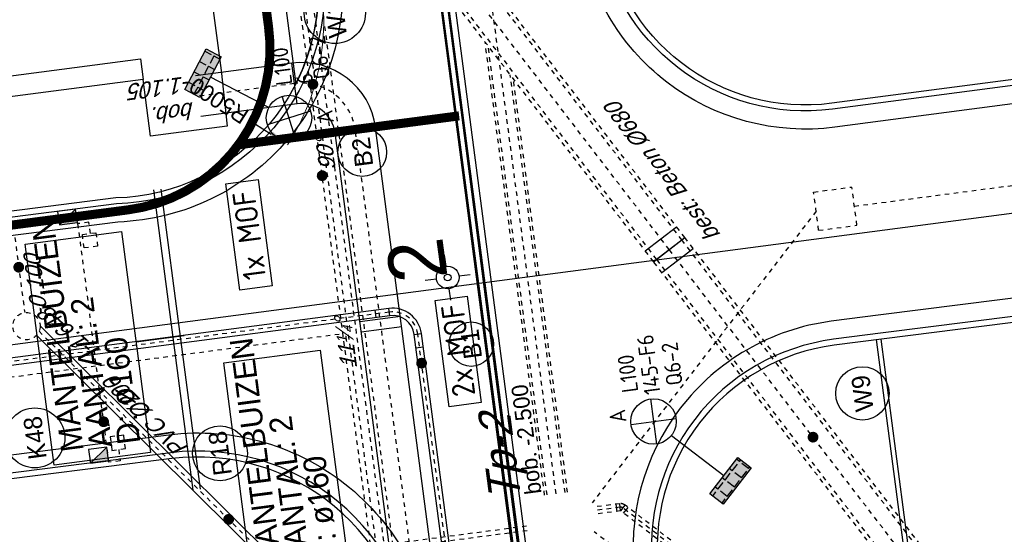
# Model space of a CAD drawing. Header units: metres. Extents: x 118052 to 118564, y 454784 to 455719.
# Tile 79 of 160: x 118226 to 118248, y 455314 to 455326. Entities that reach past the tile are written whole.
import ezdxf
from ezdxf.enums import TextEntityAlignment as Align

# ---------------------------------------------------------------- set-up
doc = ezdxf.new("R2010")
doc.units = ezdxf.units.M
doc.header["$LTSCALE"] = 0.5
doc.header["$PDMODE"] = 3
doc.header["$PDSIZE"] = 0.25
for name, pattern in [('DASHED', [19.049999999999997, 12.7, -6.35]), ('Tauw_HIDDEN2', [5.6, 4, -1.6]), ('Tauw_L_Center1', [13, 8, -1.67, 1.66, -1.67]), ('Tauw_L_Center2', [6.4990000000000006, 4, -0.833, 0.833, -0.833]), ('Tauw_Stramien', [13, 8, -1.67, 1.66, -1.67])]:
    doc.linetypes.add(name, pattern=pattern)
for name, color, linetype in [('_gebouwen', 7, 'Continuous'), ('_molgoot', 7, 'Continuous'), ('_ob10', 7, 'Continuous'), ('_straatkolk', 7, 'Continuous'), ('_tb13', 7, 'Continuous'), ('BHV plan', 7, 'Continuous'), ('EL6312--', 6, 'Continuous'), ('EL_N_A_EB00----REVISIE~-_-----', 1, 'Continuous'), ('GRAAFWERKZAAMHEDEN', 6, 'Continuous'), ('KABELLOOP', 6, 'Continuous'), ('Koningsstal VIEUWPORT', 254, 'Continuous'), ('M01', 6, 'Continuous'), ('MOF', 6, 'Continuous'), ('OL55_HAAG', 86, 'Continuous'), ('ZU_B_-_AL999---LW_bet700-85_gw__18_^200~-_-----', 1, 'Continuous'), ('ZU_B_-_AL999---LW_bet700-85_gw__20_^200~M_-----', 1, 'Continuous'), ('ZU_B_-_EL999---LR_bet400-55_gw~H_-----', 1, 'Tauw_L_Center2'), ('ZU_B_-_EL999---LR_bet400-55_gw~W_-----', 8, 'Tauw_HIDDEN2'), ('ZU_B_-_EL999---LR_pvc200_vbr11~H_-----', 1, 'Tauw_L_Center2'), ('ZU_B_-_EL999---LR_pvc200_vbr11~W_-----', 8, 'Tauw_HIDDEN2'), ('ZU_B_-_EL999---LW_bet700-85_gw~H_-----', 1, 'Tauw_L_Center1'), ('ZU_B_-_EL999---LW_bet700-85_gw~W_-----', 8, 'Tauw_HIDDEN2'), ('ZU_B_-_EL999---LW_pvc125_pbr00~W_-----', 15, 'Tauw_HIDDEN2'), ('ZU_B_-_EL999---LW_pvc160_vbr11~H_-----', 1, 'Tauw_L_Center2'), ('ZU_B_-_EL999---LW_pvc160_vbr11~W_-----', 8, 'Tauw_HIDDEN2'), ('ZU_B_-_EL999---LX_onbXXX_sdr00~H_-----', 1, 'Tauw_L_Center2'), ('ZU_B_-_EL999---SYM_RIOOLINSPECTIEPUT~-_002--', 2, 'Tauw_L_Center2'), ('ZU_B_-_ML999---LW_bet700-85_gw__20_^200~M_-----', 1, 'Continuous'), ('ZU_B_-_TB00----tekst__35_^200~-_-----', 1, 'Continuous'), ('ZU_N_-_AL999---LB_PE-110_sdr00__20_^200~M_-----', 7, 'Continuous'), ('ZU_N_-_AL999---LB_pvc160_zgr00__20_^200~M_-----', 7, 'Continuous'), ('ZU_N_-_AL999---LK_pvc125_sdr34__20_^200~M_-----', 7, 'Continuous'), ('ZU_N_-_AL999---LR_pvc160_sdr34__18_^200~N_-----', 7, 'Continuous'), ('ZU_N_-_AL999---LR_pvc200_sdr34__20_^200~M_-----', 7, 'Continuous'), ('ZU_N_-_AL999---LR_pvc200_vgr11__18_^200~-_-----', 7, 'Continuous'), ('ZU_N_-_AL999---LW_gvk900_vgr05__18_^200~B_-----', 7, 'Continuous'), ('ZU_N_-_AL999---LW_gvk900_vgr05__18_^200~N_-----', 7, 'Continuous'), ('ZU_N_-_AL999---LW_gvk900_vgr05__20_^200~M_-----', 7, 'Continuous'), ('ZU_N_-_DX1AMA--_maatvoering_BGR__18_^200', 7, 'Continuous'), ('ZU_N_-_EL999---LB_PE-110_sdr00~H_-----', 2, 'Tauw_L_Center2'), ('ZU_N_-_EL999---LB_PE-90_sdr00~H_-----', 2, 'Tauw_L_Center2'), ('ZU_N_-_EL999---LB_pvc160_zgr00~H_-----', 2, 'Tauw_L_Center2'), ('ZU_N_-_EL999---LB_pvc160_zgr00~W_-----', 8, 'Continuous'), ('ZU_N_-_EL999---LK_pvc125_sdr34~H_-----', 2, 'Tauw_L_Center2'), ('ZU_N_-_EL999---LP_PE-75_sdr00~H_-----', 2, 'Tauw_L_Center2'), ('ZU_N_-_EL999---LR_PE-110_sdr00~H_-----', 2, 'Tauw_L_Center2'), ('ZU_N_-_EL999---LR_pvc160_sdr34~H_-----', 2, 'Tauw_L_Center2'), ('ZU_N_-_EL999---LR_pvc200_vgr11~H_-----', 2, 'Tauw_L_Center2'), ('ZU_N_-_EL999---LR_pvc200_vgr11~W_-----', 8, 'Continuous'), ('ZU_N_-_EL999---LW_gvk900_vgr05~H_-----', 2, 'Tauw_L_Center1'), ('ZU_N_-_EL999---LW_gvk900_vgr05~W_-----', 2, 'Continuous'), ('ZU_N_-_EL999---SYM_HWAINSPECTIEPUT~-_002--', 2, 'Tauw_L_Center2'), ('ZU_N_-_EL999---SYM_STRAATKOLK~-_----c', 7, 'Tauw_L_Center2'), ('ZU_N_-_ML999---LB_PE-110_sdr00__20_^200~M_-----', 7, 'Continuous'), ('ZU_N_-_ML999---LB_pvc160_zgr00__20_^200~M_-----', 7, 'Continuous'), ('ZU_N_-_ML999---LK_pvc125_sdr34__20_^200~M_-----', 7, 'Continuous'), ('ZU_N_-_ML999---LR_pvc160_sdr34__20_^200~M_-----', 7, 'Continuous'), ('ZU_N_-_ML999---LR_pvc200_sdr34__20_^200~M_-----', 7, 'Continuous'), ('ZU_N_-_ML999---LW_gvk900_vgr05__20_^200~M_-----', 7, 'Continuous'), ('ZU_N_N_MVRHX---ALG_Stramien~-_008--', 8, 'Tauw_Stramien')]:
    doc.layers.add(name, color=color, linetype=linetype)
doc.styles.add('BURO-018', font='Isocp.shx', dxfattribs={"height": 360})
doc.styles.add('BURO-025', font='Isocp.shx', dxfattribs={"height": 500})
doc.styles.add('civiel', font='civiel.shx')
doc.styles.add('TAUW-ISOCP', font='tcb_isocp.shx')
doc.styles.add('tcb_isocp', font='tcb_isocp.shx')
doc.dimstyles.new('tzu18-dot_^200', dxfattribs={"dimscale": 200, "dimtxt": 1.8, "dimasz": 3, "dimexe": 2, "dimexo": 0, "dimgap": 0.5, "dimtad": 1, "dimdec": 0, "dimzin": 0, "dimdsep": 46, "dimtxsty": 'TAUW-ISOCP', "dimblk": 'DOTSMALL', "dimcen": 2, "dimdle": 1.5, "dimclre": 8, "dimadec": 0, "dimazin": 0, "dimtp": 1, "dimtm": 1, "dimtfac": 1, "dimtix": 1, "dimtmove": 1, "dimatfit": 3, "dimldrblk": 'DOTSMALL', "dimfxl": 1, "dimtvp": 0.5, "dimtolj": 1, "dimtzin": 0, "dimlwd": -1, "dimlwe": 5, "dimarcsym": 0})

# ---------------------------------------------------------------- blocks, each defined once
blk = doc.blocks.new('*U9')
at = {"layer": '_straatkolk'}
blk.add_hatch(color=256, dxfattribs=at).paths.add_polyline_path([(0.1997073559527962, -0.1502915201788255), (0.1997073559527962, 0.1497084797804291), (-0.2002926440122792, -0.1502915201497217)])
blk.add_lwpolyline([(0.1997073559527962, -0.1502915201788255), (0.1997073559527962, 0.1497084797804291), (-0.2002926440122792, 0.1497084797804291), (-0.2002926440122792, -0.1502915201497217)], close=True, dxfattribs=at)
blk.add_lwpolyline([(-0.2002926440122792, -0.1502915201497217), (0.1997073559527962, 0.1497084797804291)], dxfattribs=at)
blk = doc.blocks.new('M01')
for points in [[(0, 0.5000000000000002), (0, 1)], [(-1, 0), (-0.5, 0)], [(0.5, 0), (1, 0)], [(0, -0.5000000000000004), (0, -1)]]:
    blk.add_lwpolyline(points)
for radius in [0.5, 0.15]:
    blk.add_circle((0, 0), radius)
blk = doc.blocks.new('*D169')
at = {"layer": 'Defpoints', "color": 0, "transparency": 16777216}
for p in [(-131047.6118691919, 11552.42209850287), (-134276.9788311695, 7734.631544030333)]:
    blk.add_point(p, dxfattribs=at)
at = {"layer": 'ZU_N_-_DX1AMA--_maatvoering_BGR__18_^200', "transparency": 16777216}
blk.add_line((-133718.9926028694, 8394.288553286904), (-133997.9857171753, 8064.460048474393), dxfattribs=at)
at = {"layer": 'ZU_N_-_DX1AMA--_maatvoering_BGR__18_^200', "color": 8, "lineweight": 5, "transparency": 16777216}
blk.add_arc((-131047.6118691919, 11552.42209850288), 5000.433550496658, 229.773011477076, 276.6617961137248, dxfattribs=at)
at = {"layer": 'ZU_N_-_DX1AMA--_maatvoering_BGR__18_^200', "transparency": 16777216}
blk.add_solid([(-134052.9571345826, 8110.958900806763), (-133943.014299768, 8017.961196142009), (-134276.9788311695, 7734.631544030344)], dxfattribs=at)
at = {"layer": 'ZU_N_-_DX1AMA--_maatvoering_BGR__18_^200', "transparency": 16777216, "insert": (-133115.6146380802, 9107.608136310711), "char_height": 360, "attachment_point": 5, "rotation": 49.77301147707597, "style": 'civiel'}
blk.add_mtext('\\A1;R5000', dxfattribs=at)
blk = doc.blocks.new('_DotSmall')
at = {"color": 0, "linetype": 'ByBlock', "const_width": 0.5}
blk.add_lwpolyline([(-0.0625, 0, 1), (0.0625, 0, 1)], format="xyb", close=True, dxfattribs=at)
blk = doc.blocks.new('E00525')
at = {"linetype": 'ByBlock'}
h = blk.add_hatch(dxfattribs=at)
h.set_pattern_fill('ANGLE', color=0, scale=0.18438609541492, style=0)
h.set_pattern_definition([(360, (-37.67331033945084, -34.01927211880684), (5.551115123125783e-17, 1.287936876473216), [0.9366813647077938, -0.3512555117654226]), (90, (-37.67331033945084, -34.01927211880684), (-1.287936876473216, 1.387778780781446e-16), [0.9366813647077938, -0.3512555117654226])])
edge = h.paths.add_edge_path()
edge.add_line((-2.522521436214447, 2.863310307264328), (2.522521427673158, 2.863310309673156))
edge.add_line((2.522521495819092, 2.863310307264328), (2.522521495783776, 1.000000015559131))
edge.add_line((2.522521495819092, 1.000000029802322), (-2.522521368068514, 1.000000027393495))
edge.add_line((-2.522521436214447, 1), (-2.522521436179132, 2.863310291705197))
h = blk.add_hatch(color=0, dxfattribs=at)
edge = h.paths.add_edge_path()
edge.add_line((-2.522521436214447, 2.863310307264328), (2.522521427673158, 2.863310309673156))
edge.add_line((2.522521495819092, 2.863310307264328), (2.522521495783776, 1.000000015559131))
edge.add_line((2.522521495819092, 1.000000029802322), (-2.522521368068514, 1.000000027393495))
edge.add_line((-2.522521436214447, 1), (-2.522521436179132, 2.863310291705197))
at = {"color": 0, "linetype": 'ByBlock'}
for p, q in [((-1.767766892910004, 14.38605433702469), (1.767767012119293, 10.85052046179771)), ((1.767766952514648, 14.38605433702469), (-1.767766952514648, 10.85052043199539)), ((5.960464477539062e-08, 10.0973382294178), (1.192092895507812e-07, 2.863310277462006))]:
    blk.add_line(p, q, dxfattribs=at)
blk.add_lwpolyline([(-2.522521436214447, 2.863310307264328), (2.522521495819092, 2.863310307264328), (2.522521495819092, 1.000000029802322), (-2.522521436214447, 1)], close=True, dxfattribs=at)
blk.add_circle((0, 12.61828738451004), 2.500000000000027, dxfattribs=at)
at = {"color": 0, "linetype": 'ByBlock', "style": 'BURO-018'}
for tag, p in [('E_GKAST', (5.960464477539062e-08, 20.61828738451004)), ('E_GROEP', (5.960464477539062e-08, 17.61828738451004)), ('E_SGROEP', (4.500000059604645, 17.61828738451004)), ('E_ARMCODE', (0, 12.61828738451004)), ('E_SLET', (4.500000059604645, 11.61828738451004))]:
    blk.add_attdef(tag, text='', height=1.8, dxfattribs=at).set_placement(p, align=Align.MIDDLE)
blk = doc.blocks.new('A$C051E189E')
at = {"layer": 'EL6312--'}
ref = blk.add_blockref('E00525', (129982.4518060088, -50155.32685858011), dxfattribs=dict(at, xscale=200, yscale=200, zscale=200, rotation=145.0000221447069))
ref.add_attrib('E_SGROEP', 'Q6-2', dxfattribs={"layer": '0', "color": 1, "linetype": 'ByBlock', "height": 359.9999999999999, "rotation": 2.219811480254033e-05, "style": 'BURO-018'}).set_placement((129769.0740380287, -53058.90804550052), align=Align.MIDDLE)
ref.add_attrib('E_GKAST', 'L100', dxfattribs={"layer": '0', "color": 1, "linetype": 'ByBlock', "height": 359.9999999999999, "rotation": 2.219811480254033e-05, "style": 'BURO-018'}).set_placement((129682.4580661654, -52214.69485685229), align=Align.MIDDLE)
ref.add_attrib('E_GROEP', '6', dxfattribs={"layer": '0', "color": 1, "linetype": 'ByBlock', "height": 359.9999999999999, "rotation": 2.219811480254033e-05, "style": 'BURO-018'}).set_placement((129349.8940697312, -52674.4275829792), align=Align.MIDDLE)
ref.add_attrib('E_SLET', 'A', dxfattribs={"layer": '0', "color": 1, "linetype": 'ByBlock', "height": 359.9999999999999, "rotation": 2.219811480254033e-05, "style": 'BURO-018'}).set_placement((128455.4926643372, -53014.67749482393), align=Align.MIDDLE)
ref = blk.add_blockref('E00525', (119075.2760796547, -61094.7595834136), dxfattribs=dict(at, xscale=200, yscale=200, zscale=200, rotation=314.9066123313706))
ref.add_attrib('E_SGROEP', 'Q6-2', dxfattribs={"layer": '0', "color": 1, "linetype": 'ByBlock', "height": 359.9999999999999, "rotation": 2.219811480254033e-05, "style": 'BURO-018'}).set_placement((122067.5164344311, -59881.3021248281), align=Align.MIDDLE)
ref.add_attrib('E_GKAST', 'L100', dxfattribs={"layer": '0', "color": 1, "linetype": 'ByBlock', "height": 359.9999999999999, "rotation": 2.219811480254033e-05, "style": 'BURO-018'}).set_placement((121981.7185235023, -58888.19721621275), align=Align.MIDDLE)
ref.add_attrib('E_GROEP', '145-F6', dxfattribs={"layer": '0', "color": 1, "linetype": 'ByBlock', "height": 359.9999999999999, "rotation": 2.219811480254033e-05, "style": 'BURO-018'}).set_placement((122117.9316661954, -59368.9439869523), align=Align.MIDDLE)
ref.add_attrib('E_SLET', 'A', dxfattribs={"layer": '0', "color": 1, "linetype": 'ByBlock', "height": 359.9999999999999, "rotation": 2.219811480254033e-05, "style": 'BURO-018'}).set_placement((121079.7141696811, -58547.26704671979), align=Align.MIDDLE)
blk = doc.blocks.new('A$C6DFC50BF')
at = {"layer": 'GRAAFWERKZAAMHEDEN'}
for p, q in [((124081.8434063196, -48241.82382059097), (124081.8434063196, -49309.35315573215)), ((120682.3310912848, -49067.3711681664), (127349.6457939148, -49067.3711681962)), ((120682.3310913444, -49227.3711681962), (127349.2272443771, -49227.3711681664))]:
    blk.add_line(p, q, dxfattribs=at)
for points in [[(121628.4110959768, -46100.1680791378), (126535.2757167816, -46100.1680791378), (126535.275716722, -48241.82382059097), (121628.4110959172, -48241.82382059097)], [(118465.9492711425, -50095.00943920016), (123372.8138918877, -50095.00943920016), (123372.8138918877, -52239.86938601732), (118465.9492710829, -52239.86938601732)]]:
    blk.add_lwpolyline(points, close=True, dxfattribs=at)
at = {"layer": 'KABELLOOP', "linetype": 'DASHED', "const_width": 200}
for points in [[(126989.2535856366, -31636.86263418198), (126989.2600790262, -48436.86263489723)], [(128093.6213239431, -51042.49264135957), (128093.6230057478, -55943.81955587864)], [(130589.2614697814, -52036.86124366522), (156073.456397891, -52036.85181295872)]]:
    blk.add_lwpolyline(points, dxfattribs=at)
blk.add_lwpolyline([(126989.2600790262, -48436.86263588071, 0.4173513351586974), (130589.2614697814, -52036.86124366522)], format="xyb", dxfattribs=at)
blk.add_lwpolyline([(186089.4575669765, -55943.81955587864), (-17582.16170054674, -55943.81955587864)], close=True, dxfattribs=at)
at = {"layer": 'MOF'}
for points in [[(124918.2668354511, -50658.00969824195), (127278.5480494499, -50658.00969827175), (127278.5480494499, -51371.70077735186), (124918.2668354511, -51371.70077732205)], [(121770.3574507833, -54890.38555288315), (124130.6386646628, -54890.38555288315), (124130.638664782, -55604.07663196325), (121770.3574507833, -55604.07663196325)]]:
    blk.add_lwpolyline(points, close=True, dxfattribs=at)
at = {"layer": 'GRAAFWERKZAAMHEDEN', "color": 2}
for s, p in [('MANTELBUIZEN', (121867.6133514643, -46791.96508896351)), ('AANTAL: 2', (121867.6133515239, -47425.05105787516)), ('D: ø160', (121867.6133513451, -48047.40924936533)), ('MANTELBUIZEN', (118705.1515266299, -50786.80644899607)), ('AANTAL: 2', (118705.1515266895, -51419.89241793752)), ('D: ø160', (118705.1515265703, -52045.45481479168))]:
    blk.add_text(s, height=500, rotation=359.9837082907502, dxfattribs=at).set_placement(p)
at = {"layer": 'MOF', "color": 2, "style": 'BURO-025'}
for s, p in [('1x MOF', (125101.5877820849, -51267.66524171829)), ('2x MOF', (121953.6783974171, -55500.04109632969))]:
    blk.add_text(s, height=500, rotation=359.9837082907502, dxfattribs=at).set_placement(p)
blk = doc.blocks.new('Leidingen')
at = {"layer": 'ZU_B_-_EL999---LR_bet400-55_gw~H_-----'}
blk.add_lwpolyline([(-142665.7701598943, 2871.465420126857), (-131297.6911157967, 2872.544829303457), (-85840.7704162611, 2876.86100437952)], dxfattribs=at)
at = {"layer": 'ZU_B_-_EL999---LR_bet400-55_gw~W_-----'}
for points in [[(-142665.7943724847, 3126.465419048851), (-132596.0422879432, 3127.421550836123)], [(-142665.7891500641, 3071.465419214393), (-132691.2998510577, 3072.412505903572)], [(-142665.7511697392, 2671.465421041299), (-133384.0821283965, 2672.346723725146)], [(-142665.7459474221, 2616.465421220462), (-133479.3396916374, 2617.337678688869)]]:
    blk.add_lwpolyline(points, dxfattribs=at)
at = {"layer": 'ZU_B_-_EL999---LR_pvc200_vbr11~H_-----'}
blk.add_lwpolyline([(-143390.8401115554, 3608.142577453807), (-143390.8688413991, 9240.49751571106)], dxfattribs=at)
at = {"layer": 'ZU_B_-_EL999---LR_pvc200_vbr11~W_-----'}
blk.add_line((-143290.8401118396, 3608.152072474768), (-143290.8735688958, 9191.45596154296), dxfattribs=at)
at = {"layer": 'ZU_B_-_EL999---LW_bet700-85_gw~H_-----'}
blk.add_lwpolyline([(-146605.8193822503, -5465.22182959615), (-137659.4967778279, -298.9288830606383, 4.457215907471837e-08), (-137659.4965923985, -298.9287760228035), (-123791.2294271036, 7709.67555835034, 0.2679491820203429), (-123191.3281459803, 8748.962985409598), (-123191.403911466, 9546.907247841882)], format="xyb", dxfattribs=at)
at = {"layer": 'ZU_B_-_EL999---LW_bet700-85_gw~W_-----', "linetype": 'Continuous'}
for p, q in [((-137617.2133744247, 227.7942341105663), (-137182.1784677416, -525.627712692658)), ((-137877.0324996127, 77.77154128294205), (-137441.9610559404, -675.6293075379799)), ((-137877.0140457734, 77.78219735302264), (-137441.9791390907, -675.6397495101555)), ((-138136.8258956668, -72.25309441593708), (-137701.7544521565, -825.6539431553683))]:
    blk.add_line(p, q, dxfattribs=at)
at = {"layer": 'ZU_B_-_EL999---LW_bet700-85_gw~W_-----'}
for points in [[(-146830.6123423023, -5092.712291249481), (-137877.0324996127, 77.77154128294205), (-137877.0140457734, 77.78219735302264), (-124008.76521074, 8086.375947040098, 0.1387425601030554), (-123718.3894174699, 8385.010515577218)], [(-146786.6872811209, -5165.501511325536), (-137834.5255195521, 4.163412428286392), (-137834.5106353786, 4.172007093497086), (-123966.2582184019, 8012.767825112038, 0.1523591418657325), (-123623.1301799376, 8385.019560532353)], [(-146424.9514833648, -5764.942147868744), (-137484.4680359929, -602.021178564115), (-137484.4825494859, -602.0295593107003), (-123616.2006355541, 7406.58329155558, 0.2053687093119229), (-122884.6167789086, 8385.089683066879)], [(-146381.0264223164, -5837.731367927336), (-137441.9610559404, -675.6293075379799), (-137441.9791390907, -675.6397495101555), (-123573.6936433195, 7332.97516964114, 0.2086374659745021), (-122797.3048789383, 8385.097973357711)]]:
    blk.add_lwpolyline(points, format="xyb", dxfattribs=at)
at = {"layer": 'ZU_B_-_EL999---LW_pvc125_pbr00~W_-----'}
blk.add_lwpolyline([(-148764.8816982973, -3007.810371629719), (-143608.4148177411, 2146.375911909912)], dxfattribs=at)
at = {"layer": 'ZU_B_-_EL999---LW_pvc160_vbr11~H_-----'}
blk.add_lwpolyline([(-173601.524923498, -29254.80877943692, 0.143627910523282), (-164439.3587501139, -32470.26021732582, 0.1583844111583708), (-154141.9373593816, -29709.48160180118, 0.1583844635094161), (-147433.8947702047, -21423.2896289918, 0.1583844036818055), (-146877.4743676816, -10776.73654224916, 0.09333160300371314), (-149643.2986349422, -5022.685138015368), (-143169.1366938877, 1452.706374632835, 0.198912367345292), (-143145.1249555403, 1510.691410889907), (-143145.1816861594, 2108.165896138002)], format="xyb", dxfattribs=at)
at = {"layer": 'ZU_B_-_EL999---LW_pvc160_vbr11~W_-----', "linetype": 'Continuous'}
for p, q in [((-143225.1325512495, 1590.683814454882), (-143065.1325520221, 1590.699006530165)), ((-143282.2737784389, 1452.695632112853), (-143169.1259514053, 1339.569290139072)), ((-143225.7106074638, 1509.269545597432), (-143112.5627804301, 1396.143203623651)), ((-143225.124955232, 1510.683814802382), (-143065.1249559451, 1510.699006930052))]:
    blk.add_line(p, q, dxfattribs=at)
at = {"layer": 'ZU_B_-_EL999---LW_pvc160_vbr11~W_-----'}
for points in [[(-173648.1914544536, -29319.78750589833, 0.1436279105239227), (-164443.5340678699, -32550.15118506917, 0.1583844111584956), (-154098.3565580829, -29776.56896087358, 0.1583844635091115), (-147359.204190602, -21451.94826315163, 0.1583844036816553), (-146800.2032913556, -10756.01986431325, 0.09233130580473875), (-149538.2294079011, -5030.7437851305), (-143112.5627804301, 1396.143203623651, 0.1989123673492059), (-143065.1249559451, 1510.699006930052), (-143065.1816865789, 2108.173492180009)], [(-173554.8583925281, -29189.83005303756, 0.1436279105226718), (-164435.1834324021, -32390.36924957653, 0.1583844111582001), (-154185.5181607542, -29642.39424271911, 0.158384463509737), (-147508.5853497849, -21394.63099477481, 0.1583844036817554), (-146954.7454442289, -10797.45322009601, 0.09434079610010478), (-149748.5637063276, -5014.822372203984), (-143225.7106074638, 1509.269545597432, 0.1989123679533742), (-143225.124955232, 1510.683814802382), (-143225.181685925, 2108.158300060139)]]:
    blk.add_lwpolyline(points, format="xyb", dxfattribs=at)
at = {"layer": 'ZU_B_-_EL999---LX_onbXXX_sdr00~H_-----'}
for points in [[(-137240.1541190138, -3616.273442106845), (-142965.6976871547, 2108.182938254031)], [(-137240.0734108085, -4466.273438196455), (-137237.5279466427, -31274.49131733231)], [(-137240.073410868, -4466.273438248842), (-137237.5279467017, -31274.49131732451)]]:
    blk.add_lwpolyline(points, dxfattribs=at)
at = {"layer": 'ZU_B_-_EL999---SYM_RIOOLINSPECTIEPUT~-_002--', "ltscale": 0.005}
for p, q in [((-137665.1503845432, -3616.313796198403), (-136815.1503884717, -3616.233087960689)), ((-137665.1503845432, -3616.313796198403), (-137665.0696762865, -4466.313792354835)), ((-136815.1503884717, -3616.233087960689), (-136815.0696802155, -4466.233084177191)), ((-137665.0696762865, -4466.313792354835), (-136815.0696802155, -4466.233084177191))]:
    blk.add_line(p, q, dxfattribs=at)
at = {"layer": 'ZU_B_-_ML999---LW_bet700-85_gw__20_^200~M_-----', "flags": 128}
blk.add_lwpolyline([(-142165.9644315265, -2901.308998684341, 0, 0, 0), (-142233.2526912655, -2801.949600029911, 0, 91.82399999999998, 0), (-142228.1253259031, -2809.520786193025, 91.82399999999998, 169.728, 0), (-142213.5506889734, -2831.042031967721, 169.728, 221.712, 0), (-142191.7089196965, -2863.294092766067, 221.712, 240, 0), (-142165.9644315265, -2901.308998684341, 240, 221.712, 0), (-142140.2199434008, -2939.323904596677, 221.712, 169.728, 0), (-142118.3781743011, -2971.575965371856, 169.728, 91.82399999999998, 0), (-142103.8035371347, -2993.097211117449, 91.82399999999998, 0, 0), (-142098.6761718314, -3000.668397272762, 0, 0, 0), (-142165.9644315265, -2901.308998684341, 0, 0, 0), (-141680.3310871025, -3618.406412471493, 0, 0, 0)], format="xyseb", dxfattribs=at)
at = {"layer": 'ZU_B_-_ML999---LW_bet700-85_gw__20_^200~M_-----'}
blk.add_circle((-141351.0757185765, -4104.592494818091), 587.1848127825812, dxfattribs=at)
at = {"layer": 'ZU_N_-_EL999---LB_PE-110_sdr00~H_-----'}
blk.add_lwpolyline([(-189750.6245509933, 554.2046431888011), (-189750.6245508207, 7068.149949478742), (-129821.9930698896, 7068.149949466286), (-129821.9930698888, 7212.615812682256)], dxfattribs=at)
at = {"layer": 'ZU_N_-_EL999---LB_PE-90_sdr00~H_-----'}
blk.add_lwpolyline([(-151486.4222910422, 79454.40512148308), (-148523.6151047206, 78593.34901531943), (-138720.9009695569, 68792.49625207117, -0.1989370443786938), (-138556.8431667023, 68396.47885783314), (-138556.8431668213, 7068.149949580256)], format="xyb", dxfattribs=at)
at = {"layer": 'ZU_N_-_EL999---LB_pvc160_zgr00~H_-----'}
blk.add_lwpolyline([(-188326.2700439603, 427.957952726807), (-188330.8804364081, 4822.314607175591, -0.4142135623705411), (-187771.4682751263, 5382.90182949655), (-138780.4791304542, 5434.301320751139, 0.41393410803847), (-138221.066663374, 5994.354185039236), (-138227.0047912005, 68533.40245254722, 0.1989123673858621), (-138391.0625915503, 68929.3666744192), (-148707.2103914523, 79243.55560852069, 0.1983621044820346), (-149102.0199607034, 79407.53706885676), (-169703.4762981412, 79449.20462299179, 0.1233219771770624), (-169967.5599969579, 79383.63142942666), (-194911.9009768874, 66117.44867484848)], format="xyb", dxfattribs=at)
at = {"layer": 'ZU_N_-_EL999---LB_pvc160_zgr00~W_-----', "linetype": 'Continuous'}
for p, q in [((-138301.0951482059, 6294.346587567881), (-138141.0951490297, 6294.361779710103)), ((-138301.0666630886, 5994.34658883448), (-138141.0666637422, 5994.361781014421)), ((-139080.5628982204, 5513.986528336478), (-139080.3950323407, 5353.986616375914)), ((-138780.5630632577, 5514.3012766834), (-138780.3951975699, 5354.301364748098))]:
    blk.add_line(p, q, dxfattribs=at)
at = {"layer": 'ZU_N_-_EL999---LB_pvc160_zgr00~W_-----'}
for points in [[(-188246.2700878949, 428.0418856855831), (-188250.8804804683, 4822.398540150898, -0.4142135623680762), (-187771.3843423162, 5302.901873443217), (-138780.3951975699, 5354.301364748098, 0.4139341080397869), (-138141.0666637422, 5994.361781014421), (-138147.0047915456, 68533.41004863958, 0.1989123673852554), (-138334.4994206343, 68985.94058791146), (-148650.6472204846, 79300.1295220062, 0.1983621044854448), (-149101.8581567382, 79487.53690519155), (-169703.3144941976, 79529.20445938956, 0.1233219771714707), (-170005.1244357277, 79454.26366661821), (-194949.4654155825, 66188.08091215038)], [(-188406.2699999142, 427.8740198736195), (-188410.8803924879, 4822.230674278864, -0.4142135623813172), (-187771.5522081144, 5462.901785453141), (-138780.5630632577, 5514.3012766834, 0.4139341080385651), (-138301.0666630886, 5994.34658883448), (-138307.0047908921, 68533.3948564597, 0.1989123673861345), (-138447.625762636, 68872.79276100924), (-148763.7735624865, 79186.98169504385, 0.1983621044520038), (-149102.1817647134, 79327.53723246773), (-169703.6381021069, 79369.204786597, 0.1233219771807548), (-169929.995558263, 79312.99919212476), (-194874.3365381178, 66046.81643765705)]]:
    blk.add_lwpolyline(points, format="xyb", dxfattribs=at)
at = {"layer": 'ZU_N_-_EL999---LK_pvc125_sdr34~H_-----'}
for points in [[(-140447.6118583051, 12295.02976047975), (-140697.6118583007, 12295.02976049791), (-140697.6118582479, 12545.02976041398), (-137489.4547121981, 12545.32932507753)], [(-135647.6118581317, 12295.02976014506), (-135397.6118581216, 12295.02976006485), (-135397.6118581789, 12545.02976011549), (-137489.4547121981, 12545.32932507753)]]:
    blk.add_lwpolyline(points, dxfattribs=at)
at = {"layer": 'ZU_N_-_EL999---LP_PE-75_sdr00~H_-----', "flags": 128}
blk.add_lwpolyline([(-118553.1989605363, 6962.016680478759), (-242100.8711517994, 6918.149949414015), (-260869.9927551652, 6918.149949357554), (-260869.9927551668, -569.120819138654), (-260869.9927551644, -22082.3711988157), (-262858.1002473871, -22082.37119882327)], dxfattribs=at)
at = {"layer": 'ZU_N_-_EL999---LR_PE-110_sdr00~H_-----'}
blk.add_lwpolyline([(-243248.162318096, 6768.149949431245), (-93379.19032985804, 6768.149945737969, -0.1316524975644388), (-90879.19033038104, 6098.276964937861), (-85840.80008835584, 3189.361002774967)], format="xyb", dxfattribs=at)
at = {"layer": 'ZU_N_-_EL999---LR_pvc160_sdr34~H_-----'}
blk.add_lwpolyline([(-135516.8226439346, 13956.31114197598), (-137189.5869364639, 13956.31114197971)], dxfattribs=at)
at = {"layer": 'ZU_N_-_EL999---LR_pvc200_vgr11~H_-----'}
blk.add_lwpolyline([(-137638.0737907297, 13695.63576137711), (-143390.8837037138, 9240.486005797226)], dxfattribs=at)
at = {"layer": 'ZU_N_-_EL999---LR_pvc200_vgr11~W_-----'}
for points in [[(-137717.177458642, 13760.8564049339), (-143490.8639240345, 9289.539216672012)], [(-137523.105784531, 13658.18954454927), (-143290.8735688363, 9191.455961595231)]]:
    blk.add_lwpolyline(points, dxfattribs=at)
at = {"layer": 'ZU_N_-_EL999---LW_gvk900_vgr05~H_-----'}
blk.add_lwpolyline([(-241353.494222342, 8700.826479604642), (-241353.4942223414, 7410.1519819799, 0.414213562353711), (-240156.4942222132, 6213.1519820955), (-134155.3770706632, 6213.151982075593, 0.4142135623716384), (-132958.3770707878, 7410.151982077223), (-132958.3770707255, 9548.413386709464)], format="xyb", dxfattribs=at)
at = {"layer": 'ZU_N_-_EL999---LW_gvk900_vgr05~W_-----', "linetype": 'Continuous'}
for p, q in [((-133408.3770709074, 7410.151982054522), (-132508.3770707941, 7410.151982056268)), ((-134155.3770707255, 6663.151982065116), (-134155.3770707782, 5763.151982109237))]:
    blk.add_line(p, q, dxfattribs=at)
at = {"layer": 'ZU_N_-_EL999---LW_gvk900_vgr05~W_-----'}
for p, q in [((-138581.2080227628, 5763.151982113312), (-138581.2080230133, 6663.151982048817)), ((-138347.6849074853, 5763.151982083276), (-138347.6849075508, 6663.151982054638))]:
    blk.add_line(p, q, dxfattribs=at)
for points in [[(-241803.4942224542, 8700.826479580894), (-241803.4942222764, 7410.151981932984, 0.4142135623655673), (-240156.4942222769, 5763.151982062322), (-134155.3770707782, 5763.151982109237, 0.4142135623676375), (-132508.3770707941, 7410.151982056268), (-132508.3770707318, 9548.41338668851)], [(-240903.4942223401, 8700.826479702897), (-240903.49422234, 7410.151982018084, 0.4142135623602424), (-240156.4942222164, 6663.151982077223), (-134155.3770707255, 6663.151982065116, 0.414213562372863), (-133408.3770709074, 7410.151982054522), (-133408.3770707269, 9548.413386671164)]]:
    blk.add_lwpolyline(points, format="xyb", dxfattribs=at)
at = {"layer": 'ZU_N_-_EL999---SYM_HWAINSPECTIEPUT~-_002--', "lineweight": -3}
blk.add_circle((-137489.586936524, 13956.31114196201), 299.9999999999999, dxfattribs=at)
at = {"layer": 'ZU_N_-_EL999---SYM_STRAATKOLK~-_----c', "lineweight": -3}
for points in [[(-140447.608539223, 12145.02976032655), (-140147.6085391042, 12145.02976027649), (-140147.6085390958, 12445.02976036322), (-140447.6085393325, 12445.02976048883)], [(-135647.6128732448, 12173.20900226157), (-135947.6128733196, 12173.20900224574), (-135947.6128733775, 12473.20900240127), (-135647.6128732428, 12473.20900252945)]]:
    blk.add_lwpolyline(points, close=True, dxfattribs=at)
at = {"layer": 'ZU_N_-_ML999---LB_PE-110_sdr00__20_^200~M_-----', "flags": 128}
blk.add_lwpolyline([(-135050.9288430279, 7068.149949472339, 0, 0, 0), (-135097.8344856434, 7178.602929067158, 0, 91.82399999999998, 0), (-135094.2602756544, 7170.186412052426, 91.82399999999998, 169.728, 0), (-135084.1005135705, 7146.262296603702, 169.728, 221.712, 0), (-135068.8749418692, 7110.409259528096, 221.712, 240, 0), (-135050.9288430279, 7068.149949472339, 240, 221.712, 0), (-135032.9827442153, 7025.890639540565, 221.712, 169.728, 0), (-135017.7571726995, 6990.03760236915, 169.728, 91.82399999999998, 0), (-135007.5974104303, 6966.113487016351, 91.82399999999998, 0, 0), (-135004.0232005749, 6957.696969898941, 0, 0, 0), (-135050.9288430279, 7068.149949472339, 0, 0, 0), (-134859.6347689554, 6617.692407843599, 0, 0, 0)], format="xyseb", dxfattribs=at)
at = {"layer": 'ZU_N_-_ML999---LB_PE-110_sdr00__20_^200~M_-----'}
blk.add_circle((-134650.2659033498, 6124.672511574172), 535.6341475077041, dxfattribs=at)
at = {"layer": 'ZU_N_-_ML999---LB_pvc160_zgr00__20_^200~M_-----', "flags": 128}
blk.add_lwpolyline([(-139428.6322884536, 5433.621302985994, 0, 0, 0), (-139456.5556115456, 5550.32729270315, 0, 91.82399999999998, 0), (-139454.4278544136, 5541.434296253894, 91.82399999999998, 169.728, 0), (-139448.3796625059, 5516.155778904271, 169.728, 221.712, 0), (-139439.3157518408, 5478.273014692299, 221.712, 240, 0), (-139428.6322884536, 5433.621302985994, 240, 221.712, 0), (-139417.9488250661, 5388.969591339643, 221.712, 169.728, 0), (-139408.8849143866, 5351.086827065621, 169.728, 91.82399999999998, 0), (-139402.836722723, 5325.808309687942, 91.82399999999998, 0, 0), (-139400.7089654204, 5316.915313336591, 0, 0, 0), (-139428.6322884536, 5433.621302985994, 0, 0, 0), (-139270.1566237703, 4771.269646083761, 0, 0, 0)], format="xyseb", dxfattribs=at)
at = {"layer": 'ZU_N_-_ML999---LB_pvc160_zgr00__20_^200~M_-----'}
blk.add_circle((-139156.3522164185, 4295.622246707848), 489.0724809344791, dxfattribs=at)
at = {"layer": 'ZU_N_-_ML999---LK_pvc125_sdr34__20_^200~M_-----', "flags": 128}
blk.add_lwpolyline([(-139799.1807019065, 12545.18711066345, 0, 0, 0), (-139787.2265685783, 12425.78401732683, 0, 91.82399999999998, 0), (-139788.1374734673, 12434.88253303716, 91.82399999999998, 169.728, 0), (-139790.7267387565, 12460.74524303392, 169.728, 221.712, 0), (-139794.6070504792, 12499.50348714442, 221.712, 240, 0), (-139799.1807019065, 12545.18711066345, 240, 221.712, 0), (-139803.7543534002, 12590.87073419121, 221.712, 169.728, 0), (-139807.6346651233, 12629.62897824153, 169.728, 91.82399999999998, 0), (-139810.2239304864, 12655.49168824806, 91.82399999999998, 0, 0), (-139811.1348354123, 12664.59020396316, 0, 0, 0), (-139799.1807019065, 12545.18711066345, 0, 0, 0), (-139888.301463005, 13435.36409897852, 0, 0, 0)], format="xyseb", dxfattribs=at)
at = {"layer": 'ZU_N_-_ML999---LK_pvc125_sdr34__20_^200~M_-----'}
blk.add_circle((-139954.0040062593, 14091.62972573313), 659.5463570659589, dxfattribs=at)
at = {"layer": 'ZU_N_-_ML999---LR_pvc160_sdr34__20_^200~M_-----', "flags": 128}
blk.add_lwpolyline([(-136180.6510737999, 13956.31114199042, 0, 0, 0), (-136159.8880470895, 13838.12105475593, 0, 91.82399999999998, 0), (-136161.4701897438, 13847.12713938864, 91.82399999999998, 169.728, 0), (-136165.9674613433, 13872.72711231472, 169.728, 221.712, 0), (-136172.707139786, 13911.09161465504, 221.712, 240, 0), (-136180.6510737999, 13956.31114199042, 240, 221.712, 0), (-136188.5950078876, 14001.53066933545, 221.712, 169.728, 0), (-136195.3346863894, 14039.89517168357, 169.728, 91.82399999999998, 0), (-136199.8319580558, 14065.4951445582, 91.82399999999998, 0, 0), (-136201.4141005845, 14074.50122917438, 0, 0, 0), (-136180.6510737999, 13956.31114199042, 0, 0, 0), (-136296.4384546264, 14615.41160864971, 0, 0, 0)], format="xyseb", dxfattribs=at)
at = {"layer": 'ZU_N_-_ML999---LR_pvc200_sdr34__20_^200~M_-----', "flags": 128}
blk.add_lwpolyline([(-142288.1792353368, 10094.45365248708, 0, 0, 0), (-142408.1792352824, 10094.45365248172, 0, 91.82399999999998, 0), (-142399.0352352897, 10094.45365247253, 91.82399999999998, 169.728, 0), (-142373.0432353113, 10094.45365246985, 169.728, 221.712, 0), (-142334.0912352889, 10094.45365247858, 221.712, 240, 0), (-142288.1792353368, 10094.45365248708, 240, 221.712, 0), (-142242.2672352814, 10094.45365248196, 221.712, 169.728, 0), (-142203.3152352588, 10094.4536524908, 169.728, 91.82399999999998, 0), (-142177.3232352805, 10094.45365248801, 91.82399999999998, 0, 0), (-142168.1792352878, 10094.45365247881, 0, 0, 0), (-142288.1792353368, 10094.45365248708, 0, 0, 0), (-141426.1288611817, 10094.45365250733, 0, 0, 0)], format="xyseb", dxfattribs=at)
at = {"layer": 'ZU_N_-_ML999---LR_pvc200_sdr34__20_^200~M_-----'}
blk.add_circle((-140821.4211800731, 10094.45365247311), 604.7076812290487, dxfattribs=at)
at = {"layer": 'ZU_N_-_ML999---LW_gvk900_vgr05__20_^200~M_-----', "flags": 128}
blk.add_lwpolyline([(-133027.5751125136, 7009.063783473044, 0, 0, 0), (-133136.6988014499, 7058.983924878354, 0, 91.82399999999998, 0), (-133128.3835763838, 7055.180010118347, 91.82399999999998, 169.728, 0), (-133104.7473853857, 7044.367307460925, 169.728, 221.712, 0), (-133069.3258359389, 7028.163229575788, 221.712, 240, 0), (-133027.5751125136, 7009.063783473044, 240, 221.712, 0), (-132985.8243892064, 6989.9643373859, 221.712, 169.728, 0), (-132950.4028397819, 6973.760259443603, 169.728, 91.82399999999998, 0), (-132926.7666487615, 6962.947556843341, 91.82399999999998, 0, 0), (-132918.4514236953, 6959.143642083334, 0, 0, 0), (-133027.5751125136, 7009.063783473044, 0, 0, 0), (-132146.9057724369, 6606.189408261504, 0, 0, 0)], format="xyseb", dxfattribs=at)
at = {"layer": 'ZU_N_-_ML999---LW_gvk900_vgr05__20_^200~M_-----'}
blk.add_circle((-131534.2421375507, 6325.917951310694), 673.727555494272, dxfattribs=at)
at = {"layer": 'ZU_N_N_MVRHX---ALG_Stramien~-_008--'}
blk.add_line((-146534.8118858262, 6580.167535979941), (-131709.8984252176, 6580.167457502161), dxfattribs=at)
at = {"layer": 'EL_N_A_EB00----REVISIE~-_-----'}
for name in ['A$C051E189E', 'A$C6DFC50BF']:
    blk.add_blockref(name, (-262229.9305388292, 59850.06411849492), dxfattribs=at)
at = {"layer": 'M01'}
ref = blk.add_blockref('M01', (-137633.7709106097, 4618.623052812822), dxfattribs=dict(at, xscale=500.0000000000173, yscale=500.0000000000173, zscale=500.0000000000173, rotation=0.2803370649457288))
ref.add_attrib('TAG', '2', (-137633.7709106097, 4618.623052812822), dxfattribs={"layer": '0', "color": 81, "height": 1250, "rotation": 0.280337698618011})
at = {"layer": 'ZU_B_-_AL999---LW_bet700-85_gw__18_^200~-_-----', "style": 'tcb_isocp', "oblique": 20.00023775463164}
blk.add_text('best: Beton %%129680', height=359.9999999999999, rotation=30.00544427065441, dxfattribs=at).set_placement((-137481.7801024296, -1476.135347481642))
at = {"layer": 'ZU_B_-_AL999---LW_bet700-85_gw__20_^200~M_-----', "style": 'tcb_isocp'}
blk.add_text('W9', height=399.9999999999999, dxfattribs=at).set_placement((-141351.0757185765, -4104.592494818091), align=Align.MIDDLE)
at = {"layer": 'ZU_B_-_EL999---LR_bet400-55_gw~H_-----', "style": 'tcb_isocp'}
blk.add_text('bob. -2.500', height=359.9999999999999, rotation=0.005440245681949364, dxfattribs=at).set_placement((-142612.8427458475, 3185.876392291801))
at = {"layer": 'ZU_B_-_TB00----tekst__35_^200~-_-----', "style": 'tcb_isocp', "oblique": 20.00023775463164}
blk.add_text('Tp-2', height=699.9999999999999, rotation=0.005440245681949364, dxfattribs=at).set_placement((-142712.3798673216, 3643.140033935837))
at = {"layer": 'ZU_N_-_AL999---LB_PE-110_sdr00__20_^200~M_-----', "style": 'tcb_isocp'}
blk.add_text('B2', height=399.9999999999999, dxfattribs=at).set_placement((-134650.2659033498, 6124.672511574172), align=Align.MIDDLE)
at = {"layer": 'ZU_N_-_AL999---LB_pvc160_zgr00__20_^200~M_-----', "style": 'tcb_isocp'}
blk.add_text('B1', height=399.9999999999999, dxfattribs=at).set_placement((-139156.3522164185, 4295.622246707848), align=Align.MIDDLE)
at = {"layer": 'ZU_N_-_AL999---LK_pvc125_sdr34__20_^200~M_-----', "style": 'tcb_isocp'}
blk.add_text('K48', height=399.9999999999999, dxfattribs=at).set_placement((-139954.0040062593, 14091.62972573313), align=Align.MIDDLE)
at = {"layer": 'ZU_N_-_AL999---LR_pvc160_sdr34__18_^200~N_-----', "style": 'tcb_isocp', "oblique": 20.00023775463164}
blk.add_text('-0.100', height=359.9999999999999, dxfattribs=at).set_placement((-137321.6906796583, 13460.34880226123))
blk.add_text('-1.648', height=359.9999999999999, rotation=40.51866339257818, dxfattribs=at).set_placement((-138144.4646896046, 12503.37928130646))
at = {"layer": 'ZU_N_-_AL999---LR_pvc200_sdr34__20_^200~M_-----', "style": 'TAUW-ISOCP'}
blk.add_text('R18', height=399.9999999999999, dxfattribs=at).set_placement((-140821.4211800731, 10094.45365247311), align=Align.MIDDLE)
at = {"layer": 'ZU_N_-_AL999---LR_pvc200_vgr11__18_^200~-_-----', "style": 'TAUW-ISOCP', "oblique": 20.00023775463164}
blk.add_text('PVC %%129200', height=359.9999999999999, rotation=37.75528045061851, dxfattribs=at).set_placement((-140606.3450095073, 10740.47689181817))
at = {"layer": 'ZU_N_-_AL999---LW_gvk900_vgr05__18_^200~B_-----', "oblique": 20.00023775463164}
for s, style, p in [('11%%188%%d', 'TAUW-ISOCP', (-138787.1598771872, 7032.681794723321)), ('90%%d', 'tcb_isocp', (-134592.714728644, 6933.922476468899))]:
    blk.add_text(s, height=359.9999999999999, dxfattribs=dict(at, style=style)).set_placement(p, align=Align.MIDDLE_CENTER)
at = {"layer": 'ZU_N_-_AL999---LW_gvk900_vgr05__18_^200~N_-----', "style": 'tcb_isocp', "oblique": 20.00023775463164}
for s, p in [('-1.105', (-132490.7448456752, 9660.888394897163)), ('bob. ', (-133073.5992457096, 9660.88839476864))]:
    blk.add_text(s, height=359.9999999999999, rotation=90, dxfattribs=at).set_placement(p)
at = {"layer": 'ZU_N_-_AL999---LW_gvk900_vgr05__20_^200~M_-----', "style": 'tcb_isocp'}
blk.add_text('W12', height=399.9999999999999, dxfattribs=at).set_placement((-131534.2421375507, 6325.917951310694), align=Align.MIDDLE)
at = {"layer": 'ZU_N_-_DX1AMA--_maatvoering_BGR__18_^200'}
dim = blk.add_radius_dim(center=(-131047.6118691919, 11552.42209850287), mpoint=(-134276.9788311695, 7734.631544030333), dimstyle='tzu18-dot_^200', override={"dimasz": 2.16, "dimexe": 0, "dimgap": 0.6, "dimtad": 0, "dimtxsty": 'civiel', "dimcen": 0.1, "dimdle": 0, "dimclrd": 256, "dimclrt": 256, "dimadec": 2, "dimtm": 0, "dimtofl": 0, "dimtmove": 0, "dimtvp": 0}, dxfattribs=at)
dim.commit()
dim.dimension.update_dxf_attribs({"geometry": '*D169', "text_midpoint": (-133115.6146380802, 9107.608136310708), "dimtype": 164})

msp = doc.modelspace()

# ---------------------------------------------------------------- linework, layer by layer
at = {"layer": '_gebouwen'}
for points in [[(118229.3207027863, 455335.7432807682), (118230.8223213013, 455324.4647082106), (118230.9578318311, 455323.2432807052), (118229.272280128, 455323.0221123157), (118229.1093223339, 455324.2640338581), (118225.5579295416, 455323.8034946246), (118225.6406346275, 455323.1191280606), (118220.681592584, 455322.4485164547), (118220.7116565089, 455321.9352382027), (118216.7924673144, 455321.4286576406), (118216.7108595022, 455321.9125772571), (118214.7235396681, 455321.710000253)], [(118217.3729693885, 455323.9023404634), (118217.3729693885, 455323.9023404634), (118215.2560795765, 455323.6247788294), (118215.4421299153, 455322.2058216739), (118215.9547977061, 455322.2730414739), (118215.9547977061, 455322.2730414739), (118219.1574989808, 455322.6929721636), (118219.2147688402, 455322.256189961), (118219.9757993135, 455322.3559744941), (118219.9348659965, 455322.6681621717), (118225.0801881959, 455323.342804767), (118224.9700676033, 455324.1826656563), (118229.0498521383, 455324.7175974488), (118229.109322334, 455324.2640338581)]]:
    msp.add_lwpolyline(points, dxfattribs=at)
at = {"layer": '_molgoot'}
for points in [[(118271.7008065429, 455326.7598166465), (118271.700806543, 455326.7598166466), (118251.217039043, 455324.1242695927), (118244.3102085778, 455323.2186621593, -0.4142135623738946), (118238.7026172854, 455327.5262043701), (118238.6404442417, 455328.0335080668), (118232.7664134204, 455373.1064178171, 0.4282348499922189), (118222.0828298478, 455381.441007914), (118207.1213819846, 455379.496780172, 0.4215469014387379), (118198.77538405, 455368.8018153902), (118204.7436688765, 455322.8199166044, -0.4061228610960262), (118199.9685852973, 455316.8331992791), (118162.8372073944, 455312.1262104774), (118164.7949523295, 455297.3051763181)], [(118203.3845401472, 455307.7662387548), (118205.3278800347, 455312.0902598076, -0.2753335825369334), (118207.4343423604, 455313.6408072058), (118220.6593138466, 455315.3197879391), (118229.6722745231, 455316.4629097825, -0.4314296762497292), (118235.5288820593, 455311.6094181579), (118237.7645534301, 455294.2345154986), (118240.1099852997, 455276.4748174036, -0.4078671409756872), (118235.6078896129, 455270.3068247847), (118213.2951636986, 455267.3404608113), (118214.0120447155, 455261.9408206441, -0.3855058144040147), (118212.0002542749, 455259.1686347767), (118210.8751446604, 455259.0351567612), (118211.232292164, 455256.1391476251), (118214.247399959, 455253.8917644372), (118218.3908243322, 455254.3967495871), (118217.7590456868, 455259.4256351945, -0.4168840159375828), (118219.8598919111, 455262.091129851), (118228.4700318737, 455263.2184934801), (118236.4116755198, 455264.260790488, -0.4422444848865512), (118242.2830751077, 455259.4891696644), (118243.6775087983, 455249.3029163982), (118245.5227383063, 455234.5880861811), (118248.0496118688, 455215.1220599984)]]:
    msp.add_lwpolyline(points, format="xyb", dxfattribs=at)
at = {"layer": '_ob10'}
for points in [[(118246.6584499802, 455311.5843871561), (118246.0348568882, 455312.3661362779), (118245.2240873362, 455318.5508951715)], [(118246.7366248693, 455311.6467464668), (118246.1303903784, 455312.4067345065), (118245.3232252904, 455318.5638939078)]]:
    msp.add_lwpolyline(points, dxfattribs=at)
at = {"layer": '_tb13'}
for points in [[(118271.7008065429, 455326.7598166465), (118271.6320515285, 455327.2853766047), (118251.149412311, 455324.6499373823), (118244.2413059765, 455323.744164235, -0.414213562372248), (118239.2281193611, 455327.5951069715), (118239.166, 455328.102), (118233.293, 455373.1670000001, 0.427849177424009), (118222.01, 455381.966), (118207.058, 455380.023, 0.4213483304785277), (118198.25, 455368.732), (118204.2169999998, 455322.76, -0.4056557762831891), (118199.902, 455317.3590000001), (118162.242, 455312.585), (118164.2689662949, 455297.2401790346)], [(118271.5709676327, 455326.7431109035), (118271.5135211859, 455327.1390314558), (118251.166, 455324.5209999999), (118244.2582066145, 455323.6152674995, -0.4142135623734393), (118239.0992226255, 455327.5782063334), (118239.0370900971, 455328.0852000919), (118233.1638398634, 455373.1521201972, 0.427940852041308), (118222.0278524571, 455381.837226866), (118207.0735588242, 455379.8939288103, 0.421395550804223), (118198.3788683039, 455368.7491205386), (118204.3461880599, 455322.7746570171, -0.4057770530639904), (118199.9183322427, 455317.230030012), (118162.3879943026, 455312.4724667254), (118164.398, 455297.256)], [(118272.22126021, 455322.7814943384), (118256.7668221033, 455320.5422213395), (118245.3186570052, 455319.0978313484), (118244.2257788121, 455318.9545357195, 0.4142135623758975), (118239.9182366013, 455313.3469444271), (118242.2173222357, 455295.8124210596)], [(118272.2731519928, 455322.3848360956), (118256.8205412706, 455320.1458278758), (118245.3706589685, 455318.7012260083), (118244.2777807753, 455318.5579303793, 0.4142135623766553), (118240.3148419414, 455313.3989463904), (118242.5663168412, 455296.2275376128)], [(118272.2900168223, 455322.2559221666), (118256.838, 455320.0170000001), (118245.3875596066, 455318.5723292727), (118244.2946814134, 455318.4290336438, 0.4142135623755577), (118240.4437386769, 455313.4158470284), (118242.5594987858, 455297.2794993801)], [(118210.8435642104, 455256.0231740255), (118210.4289666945, 455259.38502923), (118211.9346785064, 455259.5636602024, 0.3826212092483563), (118213.6148691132, 455261.893109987), (118212.8460084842, 455267.6842672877), (118235.5483935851, 455270.7024344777, 0.4076313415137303), (118239.7137678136, 455276.4198772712), (118237.3679093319, 455294.1828056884), (118235.1304916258, 455311.5712802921, 0.4321552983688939), (118229.7218834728, 455316.0659973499), (118220.709643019, 455314.922966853), (118207.4787018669, 455313.2432282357, 0.2765903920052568), (118205.6947331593, 455311.9307519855), (118203.5848872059, 455307.2362472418), (118200.604161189, 455308.5873827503)], [(118212.8288763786, 455267.8131334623), (118235.529, 455270.8310000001, 0.4075486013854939), (118239.5850000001, 455276.402), (118237.239, 455294.166), (118235.001, 455311.559, 0.4324109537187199), (118229.738, 455315.937), (118220.726, 455314.794), (118207.493, 455313.114, 0.2770772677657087), (118205.814, 455311.879), (118203.65, 455307.064), (118200.5504899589, 455308.468979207)]]:
    msp.add_lwpolyline(points, format="xyb", dxfattribs=at)
for points in [[(118203.5319054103, 455363.954225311, -0.4193066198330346), (118212.2665551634, 455376.1546472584), (118216.3481154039, 455376.6879818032, -0.4167930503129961), (118228.0771763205, 455367.8813507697), (118229.3484689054, 455358.3831647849), (118231.4415540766, 455342.2085066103), (118232.4004878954, 455334.9046769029), (118233.4452668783, 455326.9483600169, -0.4441704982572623), (118228.5563056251, 455321.1347917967), (118223.1968900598, 455320.4529196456), (118214.8777884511, 455319.396525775, -0.3957353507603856), (118208.7101328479, 455323.9731384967), (118207.7396816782, 455331.4640849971)], [(118203.9274524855, 455364.0144025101, -0.4194130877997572), (118212.3234783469, 455375.7586849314), (118216.403112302, 455376.2917677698, -0.416862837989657), (118227.6808164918, 455367.8275036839), (118228.9518885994, 455358.3309649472), (118231.0449093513, 455342.1568045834), (118232.0038914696, 455334.852606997), (118233.0488364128, 455326.8950262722, -0.4453794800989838), (118228.5242490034, 455321.5339377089), (118223.1464054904, 455320.8497209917), (118214.8296308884, 455319.7936226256, -0.3950713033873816), (118209.1055108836, 455324.0346177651), (118208.1363667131, 455331.5154754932)], [(118204.0560004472, 455364.0339974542, -0.4194490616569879), (118212.342, 455375.63), (118216.421, 455376.163, -0.4168864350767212), (118227.552, 455367.81), (118228.823, 455358.314), (118230.9159998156, 455342.1400014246), (118231.8749976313, 455334.8356842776), (118232.9199980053, 455326.8776814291, -0.4458063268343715), (118228.5139980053, 455321.6636814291), (118223.1299980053, 455320.9786814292), (118214.8139980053, 455319.9226814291, -0.3948388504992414), (118209.2339980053, 455324.0546814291), (118208.2652893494, 455331.5321774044)]]:
    msp.add_lwpolyline(points, format="xyb", close=True, dxfattribs=at)
at = {"layer": 'BHV plan', "color": 2, "linetype": 'Continuous'}
for p, q in [((118256.5643748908, 455168.7842206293), (118230.0818916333, 455370.7591773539)), ((118267.3398694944, 455323.847125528), (118164.1885965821, 455310.2674247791))]:
    msp.add_line(p, q, dxfattribs=at)
at = {"layer": 'OL55_HAAG'}
msp.add_lwpolyline([(118232.9205805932, 455326.8754714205), (118231.7632012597, 455335.6717549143), (118231.3829822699, 455335.9024446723), (118230.9338910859, 455335.8436934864), (118232.4617469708, 455324.1648380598, 0.1531892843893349)], format="xyb", close=True, dxfattribs=at)

# ---------------------------------------------------------------- block references
at = {"layer": '_molgoot', "rotation": 7.457617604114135}
for p in [(118227.4488069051, 455321.2461972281), (118228.1311755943, 455316.0149349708)]:
    msp.add_blockref('*U9', p, dxfattribs=at)
at = {"layer": 'Koningsstal VIEUWPORT', "color": 6, "xscale": 0.0009975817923, "yscale": 0.0009975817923, "zscale": 0.0009975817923, "rotation": 97.46987594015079}
msp.add_blockref('Leidingen', (118222.5204054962, 455456.6506997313), dxfattribs=at)

doc.saveas('drawing.dxf')
